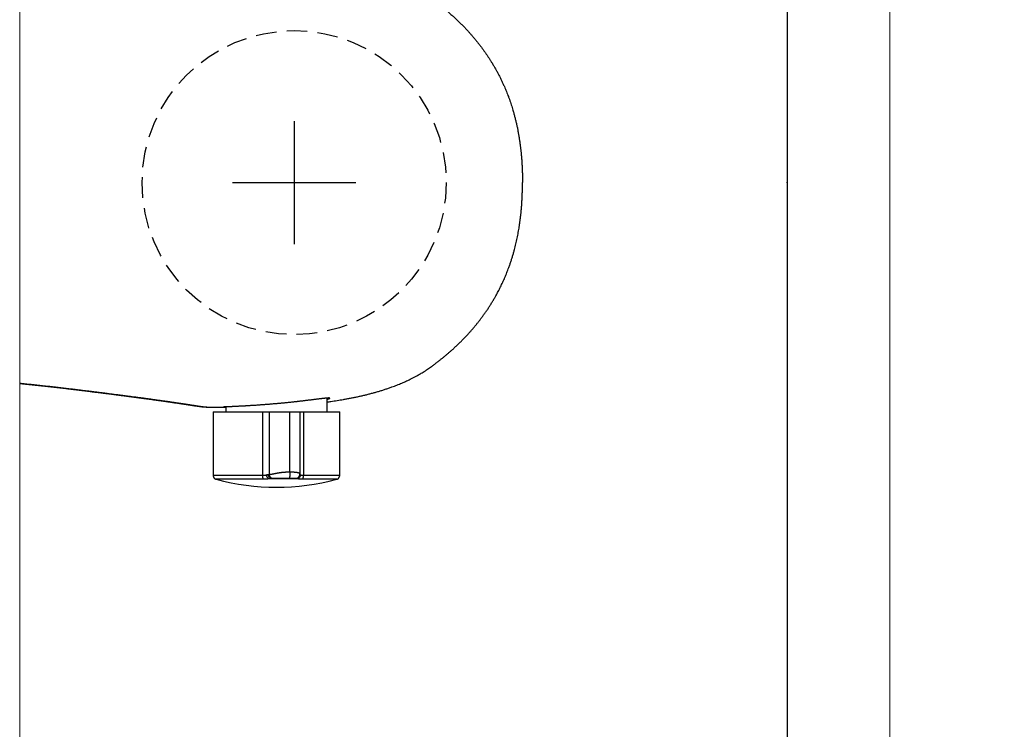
# Model space of a CAD drawing. Header units: millimetres. Extents: x -6792 to 22441, y -13430 to 4653.
# Tile 130 of 256: x -1722.51 to -1710.53, y -12309.51 to -12300.87. Entities that reach past the tile are written whole.
import ezdxf

# ---------------------------------------------------------------- set-up
doc = ezdxf.new("R2010")
doc.units = ezdxf.units.MM
doc.linetypes.add('HIDDEN', pattern=[0.375, 0.25, -0.125])
doc.layers.add('_A_ŚCIANY WEWNĘTRZNE', color=7, linetype='Continuous', lineweight=13)
doc.layers.add('drzwi', color=30, linetype='Continuous', lineweight=20)
doc.layers.add('Wyposazenie Wew - Urzadzenia Sanitarne', color=6, linetype='Continuous')

msp = doc.modelspace()

# ---------------------------------------------------------------- linework, layer by layer
for p, q in [((-1718.77, -12305.642), (-1718.77, -12305.476)), ((-1720.198, -12305.587), (-1720.197, -12305.587)), ((-1720.157, -12305.642), (-1720.157, -12306.416)), ((-1720.157, -12305.642), (-1719.553, -12305.642)), ((-1720.004, -12305.584), (-1720.004, -12305.642)), ((-1719.553, -12305.642), (-1719.476, -12305.642)), ((-1719.553, -12306.416), (-1719.553, -12305.642)), ((-1719.476, -12305.642), (-1719.476, -12306.404)), ((-1719.223, -12306.374), (-1719.223, -12305.642)), ((-1719.1, -12306.397), (-1719.1, -12305.642)), ((-1719.1, -12305.642), (-1719.056, -12305.642)), ((-1719.056, -12305.642), (-1718.617, -12305.642)), ((-1719.056, -12305.642), (-1719.056, -12306.416)), ((-1718.617, -12306.416), (-1718.617, -12305.642)), ((-1719.132, -12306.458), (-1719.475, -12306.458)), ((-1719.1, -12306.397), (-1719.1, -12306.397))]:
    msp.add_line(p, q)
for points in [[(-1719.172, -12302.104), (-1719.172, -12303.604)], [(-1719.922, -12302.854), (-1718.422, -12302.854)]]:
    msp.add_lwpolyline(points)
at = {"color": 9, "linetype": 'HIDDEN', "true_color": 0xb8b8b8}
msp.add_circle((-1719.172, -12302.854), 1.85, dxfattribs=at)
msp.add_arc((-1719.387, -12303.755), 2.807, 254.8647, 285.1366)
for points, knots in [([(-1719.339, -12300.136), (-1719.319, -12300.137), (-1719.278, -12300.139), (-1719.219, -12300.143), (-1719.161, -12300.146), (-1719.104, -12300.151), (-1719.048, -12300.155), (-1718.991, -12300.16), (-1718.935, -12300.166), (-1718.881, -12300.172), (-1718.828, -12300.178), (-1718.777, -12300.185), (-1718.725, -12300.192), (-1718.674, -12300.199), (-1718.623, -12300.207), (-1718.575, -12300.215), (-1718.53, -12300.223), (-1718.487, -12300.231), (-1718.445, -12300.24), (-1718.402, -12300.249), (-1718.36, -12300.258), (-1718.315, -12300.268), (-1718.268, -12300.28), (-1718.224, -12300.291), (-1718.186, -12300.302), (-1718.154, -12300.311), (-1718.119, -12300.322), (-1718.082, -12300.333), (-1718.043, -12300.346), (-1718.005, -12300.359), (-1717.966, -12300.373), (-1717.928, -12300.388), (-1717.89, -12300.403), (-1717.853, -12300.419), (-1717.821, -12300.433), (-1717.792, -12300.446), (-1717.768, -12300.457), (-1717.744, -12300.469), (-1717.72, -12300.481), (-1717.697, -12300.494), (-1717.673, -12300.507), (-1717.649, -12300.52), (-1717.626, -12300.534), (-1717.601, -12300.549), (-1717.575, -12300.566), (-1717.547, -12300.584), (-1717.52, -12300.603), (-1717.493, -12300.622), (-1717.467, -12300.642), (-1717.44, -12300.662), (-1717.414, -12300.682), (-1717.384, -12300.706), (-1717.352, -12300.732), (-1717.316, -12300.761), (-1717.281, -12300.792), (-1717.246, -12300.822), (-1717.212, -12300.854), (-1717.179, -12300.885), (-1717.147, -12300.916), (-1717.116, -12300.947), (-1717.085, -12300.979), (-1717.057, -12301.009), (-1717.032, -12301.037), (-1717.009, -12301.064), (-1716.986, -12301.09), (-1716.964, -12301.117), (-1716.942, -12301.144), (-1716.92, -12301.171), (-1716.899, -12301.199), (-1716.878, -12301.227), (-1716.858, -12301.255), (-1716.839, -12301.283), (-1716.819, -12301.311), (-1716.801, -12301.34), (-1716.782, -12301.369), (-1716.763, -12301.399), (-1716.743, -12301.432), (-1716.723, -12301.467), (-1716.703, -12301.503), (-1716.684, -12301.539), (-1716.666, -12301.575), (-1716.648, -12301.611), (-1716.631, -12301.648), (-1716.615, -12301.683), (-1716.601, -12301.715), (-1716.589, -12301.746), (-1716.577, -12301.776), (-1716.565, -12301.808), (-1716.553, -12301.84), (-1716.541, -12301.873), (-1716.53, -12301.907), (-1716.52, -12301.94), (-1716.509, -12301.977), (-1716.497, -12302.017), (-1716.486, -12302.059), (-1716.475, -12302.102), (-1716.465, -12302.145), (-1716.456, -12302.187), (-1716.448, -12302.229), (-1716.441, -12302.271), (-1716.434, -12302.314), (-1716.427, -12302.356), (-1716.421, -12302.399), (-1716.416, -12302.441), (-1716.411, -12302.485), (-1716.407, -12302.53), (-1716.403, -12302.576), (-1716.4, -12302.622), (-1716.398, -12302.669), (-1716.396, -12302.715), (-1716.394, -12302.761), (-1716.394, -12302.808), (-1716.394, -12302.839), (-1716.394, -12302.854)], [0, 0, 0, 0, 0.013173, 0.026968, 0.039452, 0.051937, 0.064422, 0.076914, 0.089407, 0.101899, 0.113285, 0.124672, 0.136058, 0.147455, 0.158851, 0.170247, 0.179829, 0.189411, 0.198992, 0.208583, 0.218175, 0.227766, 0.23898, 0.250194, 0.257677, 0.26516, 0.272643, 0.281669, 0.290696, 0.299723, 0.308767, 0.317812, 0.326856, 0.335668, 0.34448, 0.350363, 0.356246, 0.362128, 0.368095, 0.374062, 0.380028, 0.386007, 0.391986, 0.397965, 0.405267, 0.412569, 0.419883, 0.427198, 0.434531, 0.441864, 0.4492, 0.456536, 0.466738, 0.476941, 0.487144, 0.497369, 0.507594, 0.517819, 0.527563, 0.537306, 0.54706, 0.556814, 0.564498, 0.572181, 0.57987, 0.587559, 0.595265, 0.602971, 0.610683, 0.618395, 0.625946, 0.633498, 0.64105, 0.648615, 0.656181, 0.663746, 0.672684, 0.681623, 0.690563, 0.699501, 0.708481, 0.717462, 0.726443, 0.735423, 0.742659, 0.749896, 0.757138, 0.764379, 0.772158, 0.779938, 0.787719, 0.795499, 0.803277, 0.813049, 0.822822, 0.832595, 0.842367, 0.851817, 0.861268, 0.870718, 0.880168, 0.889651, 0.899134, 0.908618, 0.918101, 0.928321, 0.938541, 0.948768, 0.958996, 0.969244, 0.979492, 0.989746, 1, 1, 1, 1]), ([(-1718.77, -12305.523), (-1718.755, -12305.521), (-1718.726, -12305.517), (-1718.686, -12305.511), (-1718.648, -12305.505), (-1718.61, -12305.499), (-1718.571, -12305.493), (-1718.529, -12305.485), (-1718.486, -12305.477), (-1718.443, -12305.468), (-1718.399, -12305.459), (-1718.356, -12305.45), (-1718.313, -12305.44), (-1718.271, -12305.429), (-1718.229, -12305.418), (-1718.187, -12305.407), (-1718.145, -12305.395), (-1718.104, -12305.382), (-1718.063, -12305.369), (-1718.022, -12305.355), (-1717.985, -12305.342), (-1717.951, -12305.329), (-1717.921, -12305.318), (-1717.891, -12305.306), (-1717.862, -12305.293), (-1717.832, -12305.281), (-1717.803, -12305.267), (-1717.773, -12305.254), (-1717.743, -12305.239), (-1717.712, -12305.223), (-1717.683, -12305.207), (-1717.657, -12305.193), (-1717.636, -12305.181), (-1717.613, -12305.167), (-1717.588, -12305.151), (-1717.562, -12305.134), (-1717.536, -12305.117), (-1717.508, -12305.097), (-1717.477, -12305.074), (-1717.443, -12305.049), (-1717.411, -12305.024), (-1717.381, -12305), (-1717.352, -12304.977), (-1717.323, -12304.953), (-1717.295, -12304.929), (-1717.266, -12304.904), (-1717.237, -12304.878), (-1717.207, -12304.85), (-1717.176, -12304.82), (-1717.145, -12304.79), (-1717.114, -12304.76), (-1717.085, -12304.729), (-1717.057, -12304.699), (-1717.031, -12304.67), (-1717.007, -12304.643), (-1716.983, -12304.615), (-1716.96, -12304.587), (-1716.938, -12304.559), (-1716.915, -12304.53), (-1716.893, -12304.501), (-1716.871, -12304.471), (-1716.848, -12304.439), (-1716.824, -12304.405), (-1716.802, -12304.371), (-1716.78, -12304.336), (-1716.758, -12304.301), (-1716.737, -12304.265), (-1716.716, -12304.23), (-1716.698, -12304.196), (-1716.682, -12304.165), (-1716.668, -12304.137), (-1716.654, -12304.109), (-1716.64, -12304.081), (-1716.627, -12304.052), (-1716.614, -12304.023), (-1716.602, -12303.994), (-1716.589, -12303.964), (-1716.578, -12303.934), (-1716.565, -12303.902), (-1716.552, -12303.866), (-1716.538, -12303.827), (-1716.526, -12303.787), (-1716.513, -12303.748), (-1716.502, -12303.708), (-1716.491, -12303.67), (-1716.482, -12303.634), (-1716.474, -12303.599), (-1716.466, -12303.565), (-1716.458, -12303.53), (-1716.451, -12303.495), (-1716.445, -12303.46), (-1716.438, -12303.425), (-1716.432, -12303.388), (-1716.427, -12303.348), (-1716.421, -12303.307), (-1716.416, -12303.266), (-1716.411, -12303.223), (-1716.407, -12303.178), (-1716.403, -12303.132), (-1716.4, -12303.086), (-1716.398, -12303.04), (-1716.396, -12302.993), (-1716.394, -12302.947), (-1716.394, -12302.901), (-1716.394, -12302.87), (-1716.394, -12302.854)], [0, 0, 0, 0, 0.011884, 0.021541, 0.031198, 0.040858, 0.050517, 0.061658, 0.072798, 0.083938, 0.09509, 0.106242, 0.117393, 0.128399, 0.139405, 0.150419, 0.161432, 0.172305, 0.183178, 0.19406, 0.204942, 0.213072, 0.221203, 0.229333, 0.237463, 0.245619, 0.253775, 0.261931, 0.270086, 0.279443, 0.288799, 0.295047, 0.301296, 0.307544, 0.315447, 0.323352, 0.331258, 0.339161, 0.34974, 0.36032, 0.370899, 0.380327, 0.389756, 0.399185, 0.408626, 0.418068, 0.427509, 0.43839, 0.449271, 0.460152, 0.471056, 0.481961, 0.492865, 0.502019, 0.511174, 0.520329, 0.529483, 0.538667, 0.547851, 0.557036, 0.566219, 0.5766, 0.586982, 0.597364, 0.607745, 0.618173, 0.628604, 0.639034, 0.649463, 0.65742, 0.665378, 0.673335, 0.681305, 0.689275, 0.697245, 0.705338, 0.713432, 0.721531, 0.729629, 0.740047, 0.750464, 0.760882, 0.771325, 0.781768, 0.792212, 0.801205, 0.8102, 0.819195, 0.828189, 0.837207, 0.846227, 0.855246, 0.864265, 0.874765, 0.885266, 0.895775, 0.906283, 0.917982, 0.929681, 0.941381, 0.953079, 0.964809, 0.97654, 0.98827, 1, 1, 1, 1]), ([(-1722.511, -12305.294), (-1722.505, -12305.295), (-1722.488, -12305.296), (-1722.458, -12305.299), (-1722.423, -12305.303), (-1722.388, -12305.307), (-1722.353, -12305.31), (-1722.318, -12305.314), (-1722.283, -12305.318), (-1722.249, -12305.322), (-1722.214, -12305.325), (-1722.179, -12305.329), (-1722.145, -12305.333), (-1722.111, -12305.337), (-1722.077, -12305.341), (-1722.043, -12305.345), (-1722.01, -12305.348), (-1721.978, -12305.352), (-1721.946, -12305.356), (-1721.914, -12305.36), (-1721.883, -12305.363), (-1721.852, -12305.367), (-1721.821, -12305.371), (-1721.791, -12305.374), (-1721.761, -12305.378), (-1721.731, -12305.382), (-1721.7, -12305.386), (-1721.669, -12305.389), (-1721.638, -12305.393), (-1721.608, -12305.397), (-1721.578, -12305.401), (-1721.549, -12305.405), (-1721.521, -12305.408), (-1721.492, -12305.412), (-1721.465, -12305.415), (-1721.436, -12305.419), (-1721.406, -12305.423), (-1721.376, -12305.427), (-1721.346, -12305.431), (-1721.316, -12305.434), (-1721.288, -12305.438), (-1721.26, -12305.442), (-1721.232, -12305.446), (-1721.205, -12305.449), (-1721.179, -12305.453), (-1721.153, -12305.456), (-1721.128, -12305.459), (-1721.103, -12305.463), (-1721.078, -12305.466), (-1721.054, -12305.469), (-1721.031, -12305.472), (-1721.007, -12305.475), (-1720.985, -12305.478), (-1720.962, -12305.481), (-1720.941, -12305.484), (-1720.919, -12305.487), (-1720.899, -12305.49), (-1720.876, -12305.493), (-1720.853, -12305.496), (-1720.829, -12305.5), (-1720.805, -12305.503), (-1720.783, -12305.506), (-1720.76, -12305.509), (-1720.739, -12305.512), (-1720.718, -12305.515), (-1720.697, -12305.518), (-1720.678, -12305.521), (-1720.659, -12305.524), (-1720.642, -12305.526), (-1720.626, -12305.528), (-1720.611, -12305.531), (-1720.596, -12305.533), (-1720.581, -12305.535), (-1720.567, -12305.537), (-1720.553, -12305.539), (-1720.54, -12305.541), (-1720.524, -12305.544), (-1720.507, -12305.546), (-1720.489, -12305.549), (-1720.472, -12305.552), (-1720.455, -12305.554), (-1720.438, -12305.557), (-1720.423, -12305.559), (-1720.408, -12305.562), (-1720.393, -12305.564), (-1720.38, -12305.566), (-1720.366, -12305.568), (-1720.354, -12305.57), (-1720.342, -12305.572), (-1720.33, -12305.573), (-1720.319, -12305.575), (-1720.308, -12305.577), (-1720.297, -12305.578), (-1720.287, -12305.579), (-1720.277, -12305.581), (-1720.268, -12305.582), (-1720.259, -12305.583), (-1720.251, -12305.584), (-1720.243, -12305.584), (-1720.234, -12305.585), (-1720.226, -12305.586), (-1720.217, -12305.586), (-1720.208, -12305.587), (-1720.201, -12305.587), (-1720.198, -12305.587)], [0.1121396, 0.1121396, 0.1121396, 0.1121396, 0.1146902, 0.1199365, 0.1251826, 0.1304282, 0.1358722, 0.1413168, 0.1467615, 0.1522061, 0.1576502, 0.1633432, 0.1690368, 0.1747307, 0.1804243, 0.1861174, 0.1918101, 0.1975033, 0.2031968, 0.2088901, 0.2145828, 0.220354, 0.2261256, 0.2318975, 0.2376692, 0.2434403, 0.2497597, 0.2560796, 0.2623998, 0.2687198, 0.2750392, 0.2813769, 0.2877152, 0.2940536, 0.3003918, 0.3067296, 0.3141138, 0.3214985, 0.3288832, 0.3362674, 0.3436513, 0.3510355, 0.3584198, 0.3658037, 0.3731873, 0.3805713, 0.3879552, 0.3953388, 0.4028434, 0.4103482, 0.417853, 0.4253576, 0.432951, 0.4405446, 0.448138, 0.4557356, 0.4633333, 0.4709309, 0.4804592, 0.4899881, 0.4995173, 0.5090462, 0.5185747, 0.5281187, 0.5376631, 0.5472077, 0.5567522, 0.5662962, 0.57459, 0.5828839, 0.5911777, 0.5994739, 0.6077701, 0.6160663, 0.6243483, 0.6326303, 0.6409123, 0.653338, 0.6657636, 0.6781964, 0.6906291, 0.7030639, 0.7154987, 0.7279215, 0.7403443, 0.7527686, 0.7651929, 0.7776212, 0.7900495, 0.802479, 0.8149084, 0.8277342, 0.84056, 0.8533866, 0.8662133, 0.8790423, 0.8918713, 0.904701, 0.9175306, 0.9314335, 0.9453365, 0.9592395, 0.9800955, 1, 1, 1, 1]), ([(-1722.511, -12305.297), (-1722.51, -12305.297), (-1722.503, -12305.298), (-1722.488, -12305.3), (-1722.468, -12305.302), (-1722.449, -12305.304), (-1722.429, -12305.306), (-1722.409, -12305.308), (-1722.389, -12305.31), (-1722.37, -12305.312), (-1722.35, -12305.314), (-1722.331, -12305.316), (-1722.312, -12305.318), (-1722.292, -12305.32), (-1722.273, -12305.322), (-1722.254, -12305.324), (-1722.235, -12305.326), (-1722.216, -12305.328), (-1722.198, -12305.33), (-1722.179, -12305.332), (-1722.16, -12305.335), (-1722.141, -12305.337), (-1722.123, -12305.339), (-1722.105, -12305.341), (-1722.086, -12305.343), (-1722.068, -12305.345), (-1722.05, -12305.347), (-1722.032, -12305.349), (-1722.014, -12305.351), (-1721.996, -12305.353), (-1721.978, -12305.355), (-1721.96, -12305.357), (-1721.942, -12305.359), (-1721.925, -12305.362), (-1721.907, -12305.364), (-1721.89, -12305.366), (-1721.872, -12305.368), (-1721.855, -12305.37), (-1721.838, -12305.372), (-1721.821, -12305.374), (-1721.804, -12305.376), (-1721.787, -12305.378), (-1721.77, -12305.38), (-1721.753, -12305.382), (-1721.736, -12305.384), (-1721.719, -12305.386), (-1721.703, -12305.388), (-1721.686, -12305.39), (-1721.67, -12305.392), (-1721.654, -12305.395), (-1721.637, -12305.397), (-1721.621, -12305.399), (-1721.605, -12305.401), (-1721.589, -12305.403), (-1721.573, -12305.405), (-1721.557, -12305.407), (-1721.541, -12305.409), (-1721.525, -12305.411), (-1721.51, -12305.413), (-1721.494, -12305.415), (-1721.479, -12305.417), (-1721.463, -12305.419), (-1721.448, -12305.421), (-1721.433, -12305.422), (-1721.418, -12305.424), (-1721.402, -12305.426), (-1721.387, -12305.428), (-1721.372, -12305.43), (-1721.358, -12305.432), (-1721.343, -12305.434), (-1721.328, -12305.436), (-1721.313, -12305.438), (-1721.299, -12305.44), (-1721.284, -12305.442), (-1721.27, -12305.444), (-1721.255, -12305.445), (-1721.241, -12305.447), (-1721.227, -12305.449), (-1721.213, -12305.451), (-1721.199, -12305.453), (-1721.185, -12305.455), (-1721.171, -12305.457), (-1721.157, -12305.458), (-1721.143, -12305.46), (-1721.13, -12305.462), (-1721.116, -12305.464), (-1721.103, -12305.466), (-1721.09, -12305.467), (-1721.076, -12305.469), (-1721.063, -12305.471), (-1721.05, -12305.473), (-1721.037, -12305.474), (-1721.024, -12305.476), (-1721.011, -12305.478), (-1720.999, -12305.48), (-1720.986, -12305.481), (-1720.973, -12305.483), (-1720.961, -12305.485), (-1720.948, -12305.486), (-1720.936, -12305.488), (-1720.924, -12305.49), (-1720.911, -12305.491), (-1720.899, -12305.493), (-1720.887, -12305.495), (-1720.875, -12305.496), (-1720.864, -12305.498), (-1720.852, -12305.5), (-1720.84, -12305.501), (-1720.829, -12305.503), (-1720.817, -12305.504), (-1720.806, -12305.506), (-1720.794, -12305.507), (-1720.783, -12305.509), (-1720.772, -12305.511), (-1720.761, -12305.512), (-1720.75, -12305.514), (-1720.739, -12305.515), (-1720.729, -12305.517), (-1720.718, -12305.518), (-1720.708, -12305.52), (-1720.697, -12305.521), (-1720.687, -12305.523), (-1720.677, -12305.524), (-1720.666, -12305.526), (-1720.656, -12305.527), (-1720.646, -12305.529), (-1720.636, -12305.53), (-1720.626, -12305.532), (-1720.616, -12305.533), (-1720.606, -12305.534), (-1720.597, -12305.536), (-1720.587, -12305.537), (-1720.578, -12305.539), (-1720.568, -12305.54), (-1720.559, -12305.542), (-1720.55, -12305.543), (-1720.54, -12305.544), (-1720.531, -12305.546), (-1720.522, -12305.547), (-1720.513, -12305.548), (-1720.504, -12305.55), (-1720.496, -12305.551), (-1720.487, -12305.552), (-1720.478, -12305.554), (-1720.47, -12305.555), (-1720.461, -12305.556), (-1720.453, -12305.558), (-1720.444, -12305.559), (-1720.436, -12305.56), (-1720.428, -12305.561), (-1720.419, -12305.563), (-1720.411, -12305.564), (-1720.403, -12305.565), (-1720.395, -12305.566), (-1720.387, -12305.568), (-1720.379, -12305.569), (-1720.371, -12305.57), (-1720.363, -12305.571), (-1720.355, -12305.572), (-1720.347, -12305.573), (-1720.339, -12305.574), (-1720.331, -12305.575), (-1720.323, -12305.577), (-1720.315, -12305.578), (-1720.306, -12305.579), (-1720.298, -12305.58), (-1720.289, -12305.581), (-1720.28, -12305.582), (-1720.271, -12305.583), (-1720.262, -12305.584), (-1720.252, -12305.584), (-1720.242, -12305.585), (-1720.231, -12305.586), (-1720.22, -12305.586), (-1720.209, -12305.587), (-1720.202, -12305.587), (-1720.198, -12305.587), (-1720.198, -12305.587)], [0.1148587, 0.1148587, 0.1148587, 0.1148587, 0.1152217, 0.1182099, 0.1212025, 0.1241997, 0.1272019, 0.1302092, 0.133222, 0.1362404, 0.1392649, 0.1422957, 0.145333, 0.1483771, 0.1514283, 0.1544869, 0.1575532, 0.1606274, 0.1637098, 0.1668007, 0.1699004, 0.1730092, 0.1761204, 0.1792397, 0.182368, 0.1855057, 0.1886529, 0.19181, 0.1949772, 0.1981548, 0.2013432, 0.2045425, 0.2077531, 0.2109754, 0.2142095, 0.2174558, 0.2207145, 0.2239862, 0.2272627, 0.2305511, 0.2338557, 0.237175, 0.2405074, 0.2438514, 0.2472054, 0.2505673, 0.2539411, 0.2573332, 0.2607402, 0.2641626, 0.267601, 0.271056, 0.2745282, 0.2780223, 0.2815333, 0.285058, 0.288597, 0.2921508, 0.2957197, 0.2993044, 0.3029053, 0.306523, 0.310158, 0.3138108, 0.3174821, 0.3211725, 0.3248824, 0.3286126, 0.3323637, 0.3361363, 0.3399311, 0.3437489, 0.3475903, 0.3514561, 0.355347, 0.359264, 0.3632077, 0.3671792, 0.3711792, 0.3752087, 0.3792686, 0.3832271, 0.3872835, 0.3913643, 0.3954699, 0.3996004, 0.403756, 0.4079368, 0.4121431, 0.4163749, 0.4206323, 0.4249157, 0.4292249, 0.4335589, 0.4379525, 0.442359, 0.4467914, 0.4512508, 0.4557381, 0.4602544, 0.4648009, 0.4693786, 0.4739888, 0.4786329, 0.4833121, 0.4880223, 0.4927745, 0.4975536, 0.5023604, 0.5071959, 0.512061, 0.5169568, 0.5218843, 0.5268445, 0.5318387, 0.5368679, 0.5419335, 0.5470368, 0.5521792, 0.557362, 0.562587, 0.5678556, 0.5731697, 0.5785311, 0.5839417, 0.5894081, 0.5949789, 0.600591, 0.6062461, 0.6119459, 0.6176922, 0.6234869, 0.629332, 0.6352295, 0.6411819, 0.6471915, 0.653261, 0.6593933, 0.6655913, 0.6718585, 0.6781985, 0.6846151, 0.6911127, 0.6977281, 0.7043512, 0.7110494, 0.7178262, 0.7246863, 0.7316347, 0.738677, 0.7458194, 0.7530686, 0.7604325, 0.7679197, 0.77554, 0.7833045, 0.791226, 0.7993002, 0.8075169, 0.8159158, 0.8245161, 0.8333403, 0.8424155, 0.8517741, 0.8614555, 0.8715073, 0.8819882, 0.8929696, 0.9045197, 0.9162384, 0.9286277, 0.9417383, 0.9555746, 0.9700016, 0.9846928, 0.9991253, 1, 1, 1, 1]), ([(-1718.77, -12305.49), (-1718.769, -12305.489), (-1718.766, -12305.489), (-1718.763, -12305.488), (-1718.759, -12305.487), (-1718.756, -12305.486), (-1718.752, -12305.485), (-1718.749, -12305.483), (-1718.746, -12305.482), (-1718.744, -12305.481), (-1718.742, -12305.481), (-1718.74, -12305.48), (-1718.738, -12305.479), (-1718.737, -12305.478), (-1718.737, -12305.477), (-1718.737, -12305.477), (-1718.738, -12305.476), (-1718.74, -12305.476), (-1718.742, -12305.475), (-1718.744, -12305.475), (-1718.746, -12305.475), (-1718.749, -12305.475), (-1718.752, -12305.475), (-1718.756, -12305.475), (-1718.761, -12305.476), (-1718.766, -12305.476), (-1718.772, -12305.476), (-1718.779, -12305.477), (-1718.787, -12305.478), (-1718.795, -12305.479), (-1718.802, -12305.479), (-1718.81, -12305.48), (-1718.817, -12305.481), (-1718.825, -12305.482), (-1718.833, -12305.483), (-1718.842, -12305.484), (-1718.851, -12305.485), (-1718.863, -12305.486), (-1718.875, -12305.488), (-1718.888, -12305.489), (-1718.901, -12305.491), (-1718.914, -12305.493), (-1718.927, -12305.494), (-1718.939, -12305.496), (-1718.95, -12305.497), (-1718.962, -12305.499), (-1718.975, -12305.5), (-1718.987, -12305.502), (-1719.001, -12305.503), (-1719.017, -12305.505), (-1719.034, -12305.507), (-1719.052, -12305.51), (-1719.07, -12305.512), (-1719.087, -12305.514), (-1719.103, -12305.515), (-1719.118, -12305.517), (-1719.133, -12305.519), (-1719.148, -12305.521), (-1719.163, -12305.522), (-1719.179, -12305.524), (-1719.196, -12305.526), (-1719.214, -12305.528), (-1719.235, -12305.53), (-1719.255, -12305.532), (-1719.275, -12305.534), (-1719.295, -12305.536), (-1719.313, -12305.538), (-1719.33, -12305.539), (-1719.347, -12305.541), (-1719.364, -12305.543), (-1719.382, -12305.544), (-1719.4, -12305.546), (-1719.419, -12305.547), (-1719.438, -12305.549), (-1719.457, -12305.551), (-1719.476, -12305.552), (-1719.496, -12305.554), (-1719.515, -12305.555), (-1719.532, -12305.557), (-1719.549, -12305.558), (-1719.565, -12305.559), (-1719.58, -12305.56), (-1719.596, -12305.561), (-1719.611, -12305.563), (-1719.628, -12305.564), (-1719.646, -12305.565), (-1719.665, -12305.566), (-1719.684, -12305.567), (-1719.702, -12305.568), (-1719.719, -12305.57), (-1719.735, -12305.57), (-1719.749, -12305.571), (-1719.762, -12305.572), (-1719.775, -12305.573), (-1719.788, -12305.573), (-1719.801, -12305.574), (-1719.814, -12305.575), (-1719.829, -12305.576), (-1719.844, -12305.576), (-1719.859, -12305.577), (-1719.873, -12305.578), (-1719.886, -12305.578), (-1719.897, -12305.579), (-1719.907, -12305.579), (-1719.917, -12305.58), (-1719.926, -12305.58), (-1719.935, -12305.581), (-1719.943, -12305.581), (-1719.952, -12305.581), (-1719.962, -12305.582), (-1719.971, -12305.582), (-1719.98, -12305.583), (-1719.988, -12305.583), (-1719.996, -12305.583), (-1720.002, -12305.584), (-1720.007, -12305.584), (-1720.012, -12305.584), (-1720.016, -12305.584), (-1720.02, -12305.584), (-1720.023, -12305.585), (-1720.027, -12305.585), (-1720.03, -12305.585), (-1720.033, -12305.585), (-1720.035, -12305.585), (-1720.036, -12305.585), (-1720.037, -12305.586), (-1720.037, -12305.586), (-1720.037, -12305.586), (-1720.036, -12305.586), (-1720.035, -12305.586), (-1720.034, -12305.586), (-1720.032, -12305.586), (-1720.029, -12305.586), (-1720.026, -12305.586), (-1720.021, -12305.586), (-1720.017, -12305.586), (-1720.011, -12305.586), (-1720.007, -12305.586), (-1720.004, -12305.586), (-1720.004, -12305.586)], [0, 0, 0, 0, 0.0042792, 0.0099787, 0.0156781, 0.021404, 0.0271325, 0.0336812, 0.0402309, 0.0467796, 0.0533655, 0.0599525, 0.0665385, 0.075105, 0.0836716, 0.0922755, 0.1008795, 0.1086514, 0.1164303, 0.1228835, 0.1293378, 0.135791, 0.1422804, 0.1487709, 0.1552604, 0.1636998, 0.1721392, 0.1806144, 0.1890896, 0.1967438, 0.2044047, 0.2108416, 0.2172794, 0.2237163, 0.2301885, 0.2366616, 0.2431338, 0.2515487, 0.2599637, 0.2684131, 0.2768626, 0.2844923, 0.2921284, 0.2986405, 0.3051535, 0.3116655, 0.3182132, 0.3247618, 0.3313095, 0.3398225, 0.3483355, 0.3568835, 0.3654316, 0.3731504, 0.3808757, 0.3874612, 0.3940477, 0.4006332, 0.4072552, 0.4138782, 0.4205002, 0.4291111, 0.4377221, 0.4463692, 0.4550164, 0.4628257, 0.4706418, 0.477228, 0.4838183, 0.4911381, 0.498458, 0.5058002, 0.5131423, 0.5210725, 0.5290028, 0.5369615, 0.5449203, 0.5527456, 0.5605779, 0.5671458, 0.5737147, 0.5802826, 0.5868873, 0.593493, 0.6000978, 0.6086872, 0.6172766, 0.6259026, 0.6345286, 0.6423194, 0.650117, 0.6566572, 0.6631984, 0.6697386, 0.6763153, 0.682893, 0.6894697, 0.6980223, 0.7065749, 0.7151638, 0.7237526, 0.7315096, 0.7392733, 0.7458024, 0.7523325, 0.7588616, 0.765427, 0.7719935, 0.7785589, 0.7870967, 0.7956344, 0.8042082, 0.812782, 0.8205252, 0.8282751, 0.8348041, 0.841334, 0.847863, 0.8544283, 0.8609946, 0.8675599, 0.8760975, 0.884635, 0.8932085, 0.9017821, 0.909525, 0.9172746, 0.9238053, 0.930337, 0.9368677, 0.9434348, 0.9500028, 0.9565699, 0.9651097, 0.9736495, 0.9822254, 0.9908012, 0.9985463, 1, 1, 1, 1]), ([(-1720.197, -12305.587), (-1720.196, -12305.587), (-1720.193, -12305.587), (-1720.189, -12305.587), (-1720.186, -12305.587), (-1720.184, -12305.587), (-1720.182, -12305.587), (-1720.179, -12305.587), (-1720.177, -12305.587), (-1720.175, -12305.587), (-1720.173, -12305.587), (-1720.171, -12305.587), (-1720.169, -12305.587), (-1720.165, -12305.587), (-1720.161, -12305.587), (-1720.156, -12305.587), (-1720.152, -12305.587), (-1720.149, -12305.587), (-1720.146, -12305.587), (-1720.144, -12305.587), (-1720.142, -12305.587), (-1720.14, -12305.587), (-1720.139, -12305.587), (-1720.137, -12305.587), (-1720.135, -12305.587), (-1720.133, -12305.587), (-1720.13, -12305.587), (-1720.128, -12305.587), (-1720.126, -12305.587), (-1720.123, -12305.587), (-1720.121, -12305.588), (-1720.118, -12305.588), (-1720.115, -12305.588), (-1720.111, -12305.588), (-1720.106, -12305.588), (-1720.102, -12305.588), (-1720.099, -12305.588), (-1720.096, -12305.588), (-1720.093, -12305.588), (-1720.091, -12305.588), (-1720.088, -12305.588), (-1720.086, -12305.588), (-1720.083, -12305.588), (-1720.081, -12305.588), (-1720.078, -12305.588), (-1720.075, -12305.588), (-1720.072, -12305.588), (-1720.069, -12305.588), (-1720.066, -12305.588), (-1720.064, -12305.588), (-1720.061, -12305.588), (-1720.059, -12305.588), (-1720.057, -12305.588), (-1720.055, -12305.588), (-1720.053, -12305.588), (-1720.05, -12305.588), (-1720.047, -12305.588), (-1720.045, -12305.588), (-1720.044, -12305.588), (-1720.042, -12305.588), (-1720.04, -12305.588), (-1720.037, -12305.588), (-1720.035, -12305.588), (-1720.032, -12305.588), (-1720.03, -12305.588), (-1720.026, -12305.588), (-1720.023, -12305.588), (-1720.02, -12305.588), (-1720.018, -12305.588), (-1720.015, -12305.588), (-1720.013, -12305.588), (-1720.011, -12305.588), (-1720.009, -12305.588), (-1720.007, -12305.588), (-1720.005, -12305.588), (-1720.004, -12305.588)], [0, 0, 0, 0, 0.025346, 0.041514, 0.055857, 0.06875, 0.08098, 0.092572, 0.102123, 0.112108, 0.12253, 0.133537, 0.146021, 0.160132, 0.184501, 0.210263, 0.236236, 0.250249, 0.263083, 0.274263, 0.283805, 0.292587, 0.301103, 0.309352, 0.320331, 0.331606, 0.343364, 0.355775, 0.366984, 0.379486, 0.392895, 0.406407, 0.419997, 0.446769, 0.473511, 0.49133, 0.507531, 0.522448, 0.536266, 0.54984, 0.563598, 0.574662, 0.586898, 0.600495, 0.615341, 0.631272, 0.648204, 0.662699, 0.676923, 0.690761, 0.703171, 0.713907, 0.72309, 0.731765, 0.746959, 0.761608, 0.777025, 0.784694, 0.793131, 0.802937, 0.814112, 0.826455, 0.839046, 0.851769, 0.864615, 0.883765, 0.901031, 0.916411, 0.929903, 0.940738, 0.951503, 0.96226, 0.973257, 0.985821, 1, 1, 1, 1]), ([(-1719.476, -12305.642), (-1719.474, -12305.642), (-1719.47, -12305.642), (-1719.465, -12305.642), (-1719.459, -12305.642), (-1719.453, -12305.642), (-1719.447, -12305.642), (-1719.441, -12305.642), (-1719.435, -12305.642), (-1719.429, -12305.642), (-1719.423, -12305.642), (-1719.418, -12305.642), (-1719.412, -12305.642), (-1719.406, -12305.642), (-1719.4, -12305.642), (-1719.393, -12305.642), (-1719.387, -12305.642), (-1719.381, -12305.642), (-1719.375, -12305.642), (-1719.369, -12305.642), (-1719.362, -12305.642), (-1719.356, -12305.642), (-1719.35, -12305.642), (-1719.345, -12305.642), (-1719.339, -12305.642), (-1719.333, -12305.642), (-1719.327, -12305.642), (-1719.321, -12305.642), (-1719.315, -12305.642), (-1719.309, -12305.642), (-1719.303, -12305.642), (-1719.296, -12305.642), (-1719.29, -12305.642), (-1719.283, -12305.642), (-1719.276, -12305.642), (-1719.269, -12305.642), (-1719.262, -12305.642), (-1719.254, -12305.642), (-1719.247, -12305.642), (-1719.239, -12305.642), (-1719.231, -12305.642), (-1719.226, -12305.642), (-1719.223, -12305.642)], [0, 0, 0, 0, 0.049887, 0.099698, 0.149297, 0.198547, 0.247314, 0.295466, 0.34287, 0.379507, 0.415541, 0.45091, 0.485556, 0.519419, 0.552445, 0.584578, 0.61163, 0.637943, 0.663488, 0.688238, 0.712168, 0.735259, 0.752802, 0.769811, 0.786283, 0.802217, 0.817617, 0.832489, 0.846477, 0.85999, 0.873048, 0.885678, 0.897914, 0.909797, 0.921379, 0.932718, 0.943882, 0.954949, 0.966002, 0.977133, 0.988433, 1, 1, 1, 1]), ([(-1719.223, -12305.642), (-1719.221, -12305.642), (-1719.215, -12305.642), (-1719.208, -12305.642), (-1719.2, -12305.642), (-1719.193, -12305.642), (-1719.187, -12305.642), (-1719.18, -12305.642), (-1719.174, -12305.642), (-1719.168, -12305.642), (-1719.163, -12305.642), (-1719.158, -12305.642), (-1719.153, -12305.642), (-1719.148, -12305.642), (-1719.144, -12305.642), (-1719.139, -12305.642), (-1719.135, -12305.642), (-1719.131, -12305.642), (-1719.127, -12305.642), (-1719.124, -12305.642), (-1719.12, -12305.642), (-1719.118, -12305.642), (-1719.115, -12305.642), (-1719.112, -12305.642), (-1719.11, -12305.642), (-1719.108, -12305.642), (-1719.106, -12305.642), (-1719.104, -12305.642), (-1719.103, -12305.642), (-1719.102, -12305.642), (-1719.101, -12305.642), (-1719.101, -12305.642), (-1719.1, -12305.642), (-1719.1, -12305.642), (-1719.1, -12305.642)], [0, 0, 0, 0, 0.019721, 0.03899, 0.057967, 0.076814, 0.095683, 0.114718, 0.134051, 0.153798, 0.17406, 0.194923, 0.216457, 0.238722, 0.261761, 0.285612, 0.313317, 0.342096, 0.371961, 0.402918, 0.434962, 0.468086, 0.502274, 0.541086, 0.581133, 0.622379, 0.664784, 0.708307, 0.762973, 0.819155, 0.87676, 0.935693, 0.995855, 1, 1, 1, 1]), ([(-1720.157, -12306.416), (-1720.157, -12306.418), (-1720.157, -12306.421), (-1720.156, -12306.426), (-1720.155, -12306.43), (-1720.154, -12306.433), (-1720.153, -12306.436), (-1720.152, -12306.439), (-1720.151, -12306.441), (-1720.15, -12306.442), (-1720.149, -12306.444), (-1720.147, -12306.446), (-1720.145, -12306.449), (-1720.142, -12306.452), (-1720.139, -12306.455), (-1720.135, -12306.457), (-1720.131, -12306.46), (-1720.126, -12306.463), (-1720.122, -12306.464), (-1720.12, -12306.464)], [0, 0, 0, 0, 0.07845, 0.151634, 0.218731, 0.279096, 0.322217, 0.36054, 0.39394, 0.422331, 0.450782, 0.49362, 0.544498, 0.60328, 0.669699, 0.743322, 0.823516, 0.90943, 1, 1, 1, 1]), ([(-1720.157, -12306.416), (-1720.157, -12306.416), (-1720.157, -12306.416), (-1720.156, -12306.416), (-1720.152, -12306.416), (-1720.145, -12306.416), (-1720.135, -12306.416), (-1720.123, -12306.416), (-1720.109, -12306.416), (-1720.092, -12306.416), (-1720.072, -12306.416), (-1720.05, -12306.416), (-1720.026, -12306.416), (-1720, -12306.416), (-1719.972, -12306.416), (-1719.941, -12306.416), (-1719.909, -12306.416), (-1719.875, -12306.416), (-1719.839, -12306.416), (-1719.802, -12306.416), (-1719.763, -12306.416), (-1719.723, -12306.416), (-1719.682, -12306.416), (-1719.64, -12306.416), (-1719.597, -12306.416), (-1719.567, -12306.416), (-1719.553, -12306.416)], [0, 0, 0, 0, 0.005033, 0.048292, 0.091552, 0.134811, 0.17807, 0.22133, 0.264589, 0.307849, 0.351108, 0.394368, 0.437627, 0.480887, 0.524146, 0.567405, 0.610665, 0.653924, 0.697184, 0.740443, 0.783703, 0.826962, 0.870222, 0.913481, 0.956741, 1, 1, 1, 1]), ([(-1719.545, -12306.464), (-1719.554, -12306.464), (-1719.573, -12306.464), (-1719.601, -12306.464), (-1719.628, -12306.464), (-1719.655, -12306.464), (-1719.682, -12306.464), (-1719.708, -12306.464), (-1719.733, -12306.464), (-1719.758, -12306.464), (-1719.782, -12306.464), (-1719.806, -12306.464), (-1719.829, -12306.464), (-1719.852, -12306.464), (-1719.874, -12306.464), (-1719.895, -12306.464), (-1719.915, -12306.464), (-1719.934, -12306.464), (-1719.953, -12306.464), (-1719.97, -12306.464), (-1719.987, -12306.464), (-1720.003, -12306.464), (-1720.019, -12306.464), (-1720.033, -12306.464), (-1720.046, -12306.464), (-1720.058, -12306.464), (-1720.069, -12306.464), (-1720.079, -12306.464), (-1720.088, -12306.464), (-1720.096, -12306.464), (-1720.103, -12306.464), (-1720.108, -12306.464), (-1720.113, -12306.464), (-1720.116, -12306.464), (-1720.119, -12306.464), (-1720.12, -12306.464), (-1720.12, -12306.464), (-1720.12, -12306.464)], [0, 0, 0, 0, 0.02907, 0.058141, 0.087211, 0.116281, 0.145352, 0.173903, 0.202454, 0.231005, 0.259557, 0.288627, 0.317697, 0.346768, 0.375838, 0.404908, 0.433459, 0.462011, 0.490562, 0.519113, 0.548184, 0.577254, 0.606324, 0.635395, 0.664465, 0.693016, 0.721567, 0.750119, 0.77867, 0.80774, 0.836811, 0.865881, 0.894951, 0.924021, 0.952573, 0.981124, 1, 1, 1, 1]), ([(-1719.553, -12306.416), (-1719.55, -12306.416), (-1719.545, -12306.416), (-1719.537, -12306.415), (-1719.529, -12306.414), (-1719.521, -12306.413), (-1719.514, -12306.412), (-1719.51, -12306.41), (-1719.507, -12306.41)], [0, 0, 0, 0, 0.162055, 0.325593, 0.490891, 0.658219, 0.827839, 1, 1, 1, 1]), ([(-1719.545, -12306.464), (-1719.545, -12306.463), (-1719.547, -12306.462), (-1719.548, -12306.458), (-1719.549, -12306.453), (-1719.551, -12306.447), (-1719.552, -12306.439), (-1719.552, -12306.432), (-1719.553, -12306.424), (-1719.553, -12306.419), (-1719.553, -12306.416)], [0, 0, 0, 0, 0.11914, 0.243165, 0.370674, 0.5, 0.629326, 0.756835, 0.88086, 1, 1, 1, 1]), ([(-1719.475, -12306.458), (-1719.479, -12306.458), (-1719.485, -12306.46), (-1719.496, -12306.461), (-1719.508, -12306.463), (-1719.52, -12306.464), (-1719.532, -12306.464), (-1719.541, -12306.464), (-1719.545, -12306.464)], [0, 0, 0, 0, 0.167999, 0.334577, 0.501664, 0.668698, 0.834066, 1, 1, 1, 1]), ([(-1719.507, -12306.41), (-1719.506, -12306.409), (-1719.502, -12306.408), (-1719.498, -12306.406), (-1719.493, -12306.405), (-1719.489, -12306.404), (-1719.486, -12306.404), (-1719.485, -12306.404)], [0, 0, 0, 0, 0.2023635, 0.3901898, 0.5636404, 0.7972661, 1, 1, 1, 1]), ([(-1719.475, -12306.458), (-1719.477, -12306.457), (-1719.481, -12306.456), (-1719.486, -12306.452), (-1719.492, -12306.447), (-1719.496, -12306.441), (-1719.5, -12306.433), (-1719.504, -12306.426), (-1719.506, -12306.418), (-1719.507, -12306.412), (-1719.507, -12306.41)], [0, 0, 0, 0, 0.118749, 0.242699, 0.370375, 0.5, 0.629625, 0.757301, 0.881251, 1, 1, 1, 1]), ([(-1719.44, -12306.454), (-1719.442, -12306.454), (-1719.446, -12306.454), (-1719.451, -12306.453), (-1719.456, -12306.451), (-1719.461, -12306.448), (-1719.465, -12306.446), (-1719.469, -12306.443), (-1719.472, -12306.439), (-1719.475, -12306.436), (-1719.478, -12306.431), (-1719.48, -12306.427), (-1719.482, -12306.422), (-1719.484, -12306.416), (-1719.485, -12306.41), (-1719.485, -12306.406), (-1719.485, -12306.404)], [0, 0, 0, 0, 0.076805, 0.156939, 0.239951, 0.303775, 0.368607, 0.434128, 0.5, 0.565872, 0.631393, 0.696225, 0.760049, 0.843061, 0.923195, 1, 1, 1, 1]), ([(-1719.476, -12306.404), (-1719.474, -12306.404), (-1719.47, -12306.404), (-1719.465, -12306.404), (-1719.459, -12306.403), (-1719.453, -12306.402), (-1719.447, -12306.401), (-1719.442, -12306.4), (-1719.439, -12306.4), (-1719.438, -12306.4), (-1719.437, -12306.4), (-1719.436, -12306.399), (-1719.434, -12306.399), (-1719.432, -12306.399), (-1719.428, -12306.398), (-1719.424, -12306.397), (-1719.42, -12306.396), (-1719.415, -12306.395), (-1719.409, -12306.394), (-1719.402, -12306.393), (-1719.394, -12306.391), (-1719.385, -12306.389), (-1719.378, -12306.388), (-1719.372, -12306.387), (-1719.366, -12306.386), (-1719.36, -12306.385), (-1719.354, -12306.384), (-1719.348, -12306.383), (-1719.342, -12306.382), (-1719.337, -12306.381), (-1719.331, -12306.381), (-1719.326, -12306.38), (-1719.322, -12306.379), (-1719.319, -12306.379), (-1719.318, -12306.379), (-1719.317, -12306.379), (-1719.317, -12306.379), (-1719.316, -12306.379), (-1719.313, -12306.378), (-1719.308, -12306.378), (-1719.3, -12306.377), (-1719.293, -12306.377), (-1719.285, -12306.376), (-1719.278, -12306.376), (-1719.27, -12306.375), (-1719.262, -12306.375), (-1719.254, -12306.374), (-1719.247, -12306.374), (-1719.239, -12306.374), (-1719.231, -12306.374), (-1719.226, -12306.374), (-1719.223, -12306.374)], [0, 0, 0, 0, 0.047929, 0.097632, 0.148959, 0.20173, 0.249192, 0.297439, 0.305998, 0.314574, 0.323166, 0.331729, 0.336957, 0.358592, 0.382731, 0.408606, 0.436117, 0.465151, 0.495573, 0.53725, 0.580638, 0.625264, 0.652229, 0.677298, 0.700547, 0.722056, 0.741908, 0.760187, 0.77698, 0.792763, 0.807157, 0.82025, 0.835675, 0.837547, 0.839386, 0.841193, 0.842966, 0.844708, 0.846419, 0.862519, 0.877721, 0.8921, 0.905742, 0.918737, 0.931183, 0.943183, 0.95484, 0.966256, 0.977529, 0.98875, 1, 1, 1, 1]), ([(-1719.476, -12306.404), (-1719.475, -12306.406), (-1719.475, -12306.41), (-1719.474, -12306.416), (-1719.472, -12306.422), (-1719.47, -12306.427), (-1719.468, -12306.431), (-1719.465, -12306.436), (-1719.461, -12306.439), (-1719.457, -12306.443), (-1719.453, -12306.446), (-1719.449, -12306.448), (-1719.444, -12306.451), (-1719.438, -12306.453), (-1719.432, -12306.454), (-1719.428, -12306.454), (-1719.426, -12306.454)], [0, 0, 0, 0, 0.076805, 0.156939, 0.239951, 0.303775, 0.368607, 0.434128, 0.5, 0.565872, 0.631393, 0.696225, 0.760049, 0.843061, 0.923195, 1, 1, 1, 1]), ([(-1719.44, -12306.454), (-1719.443, -12306.454), (-1719.448, -12306.454), (-1719.456, -12306.455), (-1719.465, -12306.456), (-1719.472, -12306.457), (-1719.475, -12306.458)], [0, 0, 0, 0, 0.235419, 0.479036, 0.733208, 1, 1, 1, 1]), ([(-1719.426, -12306.454), (-1719.427, -12306.454), (-1719.428, -12306.454), (-1719.431, -12306.454), (-1719.435, -12306.454), (-1719.439, -12306.454), (-1719.44, -12306.454)], [0, 0, 0, 0, 0.250764, 0.5, 0.749236, 1, 1, 1, 1]), ([(-1719.232, -12306.454), (-1719.233, -12306.454), (-1719.233, -12306.454), (-1719.234, -12306.454), (-1719.235, -12306.454), (-1719.236, -12306.454), (-1719.236, -12306.454), (-1719.237, -12306.454), (-1719.238, -12306.454), (-1719.239, -12306.454), (-1719.24, -12306.454), (-1719.242, -12306.454), (-1719.243, -12306.454), (-1719.245, -12306.454), (-1719.247, -12306.454), (-1719.25, -12306.454), (-1719.252, -12306.454), (-1719.255, -12306.454), (-1719.258, -12306.454), (-1719.263, -12306.454), (-1719.268, -12306.454), (-1719.273, -12306.454), (-1719.278, -12306.454), (-1719.284, -12306.454), (-1719.29, -12306.454), (-1719.296, -12306.454), (-1719.303, -12306.454), (-1719.309, -12306.454), (-1719.316, -12306.454), (-1719.323, -12306.454), (-1719.331, -12306.454), (-1719.339, -12306.454), (-1719.346, -12306.454), (-1719.354, -12306.454), (-1719.361, -12306.454), (-1719.368, -12306.454), (-1719.375, -12306.454), (-1719.382, -12306.454), (-1719.389, -12306.454), (-1719.397, -12306.454), (-1719.405, -12306.454), (-1719.412, -12306.454), (-1719.419, -12306.454), (-1719.424, -12306.454), (-1719.426, -12306.454)], [0, 0, 0, 0, 0.001701, 0.002985, 0.003853, 0.006141, 0.006983, 0.007871, 0.008809, 0.011147, 0.013741, 0.016608, 0.01976, 0.023207, 0.027986, 0.033081, 0.038503, 0.044262, 0.050366, 0.063113, 0.076757, 0.091334, 0.106873, 0.123398, 0.140929, 0.164183, 0.188733, 0.214605, 0.241819, 0.270395, 0.30684, 0.344941, 0.384718, 0.426192, 0.469379, 0.513475, 0.55925, 0.606715, 0.65169, 0.717432, 0.785117, 0.854763, 0.926386, 1, 1, 1, 1]), ([(-1719.223, -12306.374), (-1719.223, -12306.377), (-1719.223, -12306.384), (-1719.223, -12306.394), (-1719.224, -12306.403), (-1719.224, -12306.411), (-1719.225, -12306.418), (-1719.225, -12306.425), (-1719.226, -12306.431), (-1719.227, -12306.436), (-1719.227, -12306.441), (-1719.228, -12306.445), (-1719.229, -12306.449), (-1719.23, -12306.452), (-1719.231, -12306.454), (-1719.232, -12306.454), (-1719.232, -12306.454)], [0, 0, 0, 0, 0.076805, 0.156939, 0.239951, 0.303775, 0.368607, 0.434128, 0.5, 0.565872, 0.631393, 0.696225, 0.760049, 0.843061, 0.923195, 1, 1, 1, 1]), ([(-1719.156, -12306.454), (-1719.156, -12306.454), (-1719.156, -12306.454), (-1719.157, -12306.454), (-1719.159, -12306.454), (-1719.161, -12306.454), (-1719.163, -12306.454), (-1719.165, -12306.454), (-1719.168, -12306.454), (-1719.171, -12306.454), (-1719.174, -12306.454), (-1719.177, -12306.454), (-1719.18, -12306.454), (-1719.183, -12306.454), (-1719.186, -12306.454), (-1719.189, -12306.454), (-1719.193, -12306.454), (-1719.197, -12306.454), (-1719.2, -12306.454), (-1719.203, -12306.454), (-1719.204, -12306.454), (-1719.206, -12306.454), (-1719.207, -12306.454), (-1719.209, -12306.454), (-1719.212, -12306.454), (-1719.215, -12306.454), (-1719.218, -12306.454), (-1719.221, -12306.454), (-1719.222, -12306.454), (-1719.223, -12306.454), (-1719.225, -12306.454), (-1719.226, -12306.454), (-1719.227, -12306.454), (-1719.228, -12306.454), (-1719.229, -12306.454), (-1719.23, -12306.454), (-1719.23, -12306.454), (-1719.231, -12306.454), (-1719.232, -12306.454), (-1719.232, -12306.454)], [0, 0, 0, 0, 0.076078, 0.15297, 0.227006, 0.298208, 0.366602, 0.432213, 0.495074, 0.555219, 0.594456, 0.632169, 0.668376, 0.703094, 0.736346, 0.768157, 0.800233, 0.830287, 0.858366, 0.86887, 0.879083, 0.889008, 0.898651, 0.908017, 0.917111, 0.938818, 0.957286, 0.962758, 0.967903, 0.972732, 0.977263, 0.981513, 0.985504, 0.989865, 0.991183, 0.992445, 0.993663, 0.996026, 1, 1, 1, 1]), ([(-1719.223, -12306.374), (-1719.221, -12306.374), (-1719.216, -12306.374), (-1719.208, -12306.374), (-1719.2, -12306.374), (-1719.193, -12306.374), (-1719.186, -12306.375), (-1719.179, -12306.375), (-1719.173, -12306.376), (-1719.166, -12306.376), (-1719.161, -12306.377), (-1719.155, -12306.377), (-1719.152, -12306.378), (-1719.15, -12306.378), (-1719.148, -12306.378), (-1719.147, -12306.378), (-1719.146, -12306.378), (-1719.145, -12306.379), (-1719.143, -12306.379), (-1719.14, -12306.379), (-1719.136, -12306.38), (-1719.133, -12306.381), (-1719.129, -12306.381), (-1719.125, -12306.382), (-1719.122, -12306.383), (-1719.119, -12306.384), (-1719.116, -12306.385), (-1719.114, -12306.386), (-1719.111, -12306.387), (-1719.109, -12306.388), (-1719.107, -12306.389), (-1719.105, -12306.391), (-1719.103, -12306.392), (-1719.102, -12306.393), (-1719.101, -12306.394), (-1719.101, -12306.396), (-1719.1, -12306.396), (-1719.1, -12306.397), (-1719.1, -12306.397)], [0, 0, 0, 0, 0.01917, 0.038292, 0.057502, 0.076956, 0.09682, 0.117269, 0.138479, 0.160625, 0.183871, 0.204366, 0.225833, 0.231627, 0.237495, 0.243437, 0.249456, 0.255552, 0.261727, 0.28189, 0.304533, 0.329846, 0.358036, 0.389317, 0.423917, 0.45358, 0.485546, 0.519924, 0.556824, 0.596349, 0.638597, 0.700325, 0.760775, 0.819502, 0.876112, 0.93026, 0.981648, 1, 1, 1, 1]), ([(-1719.132, -12306.458), (-1719.135, -12306.457), (-1719.141, -12306.456), (-1719.148, -12306.455), (-1719.154, -12306.454), (-1719.158, -12306.454), (-1719.159, -12306.454)], [0, 0, 0, 0, 0.266792, 0.520964, 0.764581, 1, 1, 1, 1]), ([(-1719.156, -12306.454), (-1719.156, -12306.454), (-1719.155, -12306.454), (-1719.154, -12306.454), (-1719.153, -12306.454), (-1719.153, -12306.454), (-1719.152, -12306.454), (-1719.151, -12306.454), (-1719.151, -12306.454), (-1719.15, -12306.454), (-1719.15, -12306.454), (-1719.149, -12306.454), (-1719.149, -12306.454), (-1719.149, -12306.454), (-1719.148, -12306.454), (-1719.148, -12306.453), (-1719.148, -12306.453), (-1719.147, -12306.453), (-1719.146, -12306.453), (-1719.145, -12306.453), (-1719.142, -12306.452), (-1719.139, -12306.451), (-1719.135, -12306.45), (-1719.132, -12306.449), (-1719.129, -12306.447), (-1719.126, -12306.445), (-1719.123, -12306.443), (-1719.122, -12306.442), (-1719.12, -12306.441), (-1719.12, -12306.44), (-1719.119, -12306.44), (-1719.118, -12306.439), (-1719.117, -12306.438), (-1719.116, -12306.437), (-1719.114, -12306.435), (-1719.112, -12306.433), (-1719.11, -12306.43), (-1719.109, -12306.428), (-1719.108, -12306.425), (-1719.106, -12306.423), (-1719.105, -12306.421), (-1719.105, -12306.419), (-1719.104, -12306.417), (-1719.103, -12306.416), (-1719.103, -12306.413), (-1719.102, -12306.411), (-1719.102, -12306.409), (-1719.101, -12306.406), (-1719.101, -12306.404), (-1719.101, -12306.403), (-1719.101, -12306.401), (-1719.1, -12306.399), (-1719.1, -12306.398), (-1719.1, -12306.397)], [0, 0, 0, 0, 0.041021, 0.077129, 0.108289, 0.134488, 0.155745, 0.166554, 0.175503, 0.182672, 0.188223, 0.190501, 0.192537, 0.19444, 0.19634, 0.198367, 0.203303, 0.208682, 0.214023, 0.226465, 0.24817, 0.285339, 0.314754, 0.343372, 0.372817, 0.40328, 0.434823, 0.453059, 0.467575, 0.478348, 0.486536, 0.495857, 0.510203, 0.526983, 0.546081, 0.579762, 0.61095, 0.639622, 0.668015, 0.693395, 0.715765, 0.735138, 0.75305, 0.773725, 0.797404, 0.824822, 0.855364, 0.888996, 0.905911, 0.923594, 0.944615, 0.9701, 1, 1, 1, 1]), ([(-1719.096, -12306.41), (-1719.096, -12306.412), (-1719.097, -12306.418), (-1719.099, -12306.426), (-1719.103, -12306.433), (-1719.107, -12306.441), (-1719.113, -12306.447), (-1719.119, -12306.452), (-1719.125, -12306.456), (-1719.13, -12306.457), (-1719.132, -12306.458)], [0, 0, 0, 0, 0.118749, 0.242699, 0.370375, 0.5, 0.629625, 0.757301, 0.881251, 1, 1, 1, 1]), ([(-1719.072, -12306.464), (-1719.076, -12306.464), (-1719.084, -12306.464), (-1719.095, -12306.464), (-1719.106, -12306.463), (-1719.115, -12306.461), (-1719.124, -12306.46), (-1719.129, -12306.458), (-1719.132, -12306.458)], [0, 0, 0, 0, 0.165911, 0.33128, 0.498335, 0.665401, 0.831978, 1, 1, 1, 1]), ([(-1719.101, -12306.407), (-1719.101, -12306.407), (-1719.099, -12306.408), (-1719.097, -12306.409), (-1719.096, -12306.41)], [0, 0, 0, 0, 0.333283, 1, 1, 1, 1]), ([(-1719.096, -12306.41), (-1719.094, -12306.41), (-1719.09, -12306.412), (-1719.084, -12306.413), (-1719.078, -12306.414), (-1719.071, -12306.415), (-1719.064, -12306.416), (-1719.059, -12306.416), (-1719.056, -12306.416)], [0, 0, 0, 0, 0.1721607, 0.3417805, 0.5091093, 0.6744073, 0.8379446, 1, 1, 1, 1]), ([(-1719.072, -12306.464), (-1719.071, -12306.463), (-1719.069, -12306.462), (-1719.066, -12306.458), (-1719.063, -12306.453), (-1719.061, -12306.447), (-1719.059, -12306.439), (-1719.057, -12306.432), (-1719.057, -12306.424), (-1719.056, -12306.419), (-1719.056, -12306.416)], [0, 0, 0, 0, 0.1191402, 0.243165, 0.3706743, 0.5, 0.6293257, 0.756835, 0.8808598, 1, 1, 1, 1]), ([(-1718.654, -12306.464), (-1718.654, -12306.464), (-1718.654, -12306.464), (-1718.656, -12306.464), (-1718.658, -12306.464), (-1718.662, -12306.464), (-1718.667, -12306.464), (-1718.673, -12306.464), (-1718.68, -12306.464), (-1718.688, -12306.464), (-1718.698, -12306.464), (-1718.708, -12306.464), (-1718.719, -12306.464), (-1718.731, -12306.464), (-1718.745, -12306.464), (-1718.759, -12306.464), (-1718.774, -12306.464), (-1718.791, -12306.464), (-1718.808, -12306.464), (-1718.825, -12306.464), (-1718.844, -12306.464), (-1718.864, -12306.464), (-1718.884, -12306.464), (-1718.906, -12306.464), (-1718.928, -12306.464), (-1718.95, -12306.464), (-1718.974, -12306.464), (-1718.998, -12306.464), (-1719.022, -12306.464), (-1719.047, -12306.464), (-1719.064, -12306.464), (-1719.072, -12306.464)], [0, 0, 0, 0, 0.030258, 0.064558, 0.099481, 0.134404, 0.169327, 0.204251, 0.239174, 0.273473, 0.307773, 0.342072, 0.376372, 0.411295, 0.446218, 0.481141, 0.516065, 0.550988, 0.585287, 0.619587, 0.653886, 0.688186, 0.723109, 0.758032, 0.792955, 0.827879, 0.862802, 0.897101, 0.931401, 0.9657, 1, 1, 1, 1]), ([(-1719.056, -12306.416), (-1719.043, -12306.416), (-1719.016, -12306.416), (-1718.977, -12306.416), (-1718.94, -12306.416), (-1718.904, -12306.416), (-1718.869, -12306.416), (-1718.837, -12306.416), (-1718.806, -12306.416), (-1718.778, -12306.416), (-1718.751, -12306.416), (-1718.727, -12306.416), (-1718.705, -12306.416), (-1718.685, -12306.416), (-1718.668, -12306.416), (-1718.653, -12306.416), (-1718.64, -12306.416), (-1718.631, -12306.416), (-1718.623, -12306.416), (-1718.619, -12306.416), (-1718.617, -12306.416), (-1718.617, -12306.416), (-1718.617, -12306.416)], [0, 0, 0, 0, 0.051969, 0.103938, 0.155907, 0.207876, 0.259845, 0.311814, 0.363783, 0.415752, 0.467721, 0.51969, 0.571659, 0.623628, 0.675597, 0.727566, 0.779535, 0.831504, 0.883473, 0.935442, 0.987411, 1, 1, 1, 1]), ([(-1718.654, -12306.464), (-1718.652, -12306.464), (-1718.649, -12306.463), (-1718.645, -12306.461), (-1718.641, -12306.459), (-1718.638, -12306.457), (-1718.636, -12306.455), (-1718.634, -12306.453), (-1718.632, -12306.452), (-1718.631, -12306.45), (-1718.629, -12306.449), (-1718.628, -12306.447), (-1718.626, -12306.444), (-1718.624, -12306.441), (-1718.622, -12306.437), (-1718.62, -12306.432), (-1718.618, -12306.427), (-1718.617, -12306.422), (-1718.617, -12306.418), (-1718.617, -12306.416)], [0, 0, 0, 0, 0.078431, 0.1516011, 0.2186896, 0.2790502, 0.32217, 0.3604948, 0.3938979, 0.422293, 0.4507485, 0.4935938, 0.5444787, 0.6032665, 0.6696909, 0.7433181, 0.8235147, 0.9094301, 1, 1, 1, 1])]:
    msp.add_open_spline(points, degree=3, knots=knots)
msp.add_open_spline([(-1719.485, -12306.404), (-1719.484, -12306.404), (-1719.481, -12306.404), (-1719.477, -12306.404), (-1719.476, -12306.404), (-1719.476, -12306.404)], degree=3)
msp.add_point((-1713.172, -12302.854))
at = {"layer": '_A_ŚCIANY WEWNĘTRZNE', "color": 251, "linetype": 'Continuous'}
msp.add_lwpolyline([(-1711.922, -12195.539), (-1711.922, -12324.413)], dxfattribs=at)
at = {"layer": '_A_ŚCIANY WEWNĘTRZNE', "ltscale": 20}
msp.add_lwpolyline([(-1713.172, -12196.789), (-1713.172, -12324.413)], dxfattribs=at)
at = {"layer": 'drzwi', "color": 3}
msp.add_lwpolyline([(-1722.511, -11775.548), (-1334.809, -11775.548), (-1334.809, -12324.413), (-1722.511, -12324.413)], close=True, dxfattribs=at)
at = {"layer": 'Wyposazenie Wew - Urzadzenia Sanitarne'}
msp.add_lwpolyline([(-1722.511, -12182.854), (-1713.172, -12182.854), (-1713.172, -12324.413)], dxfattribs=at)

doc.saveas('drawing.dxf')
